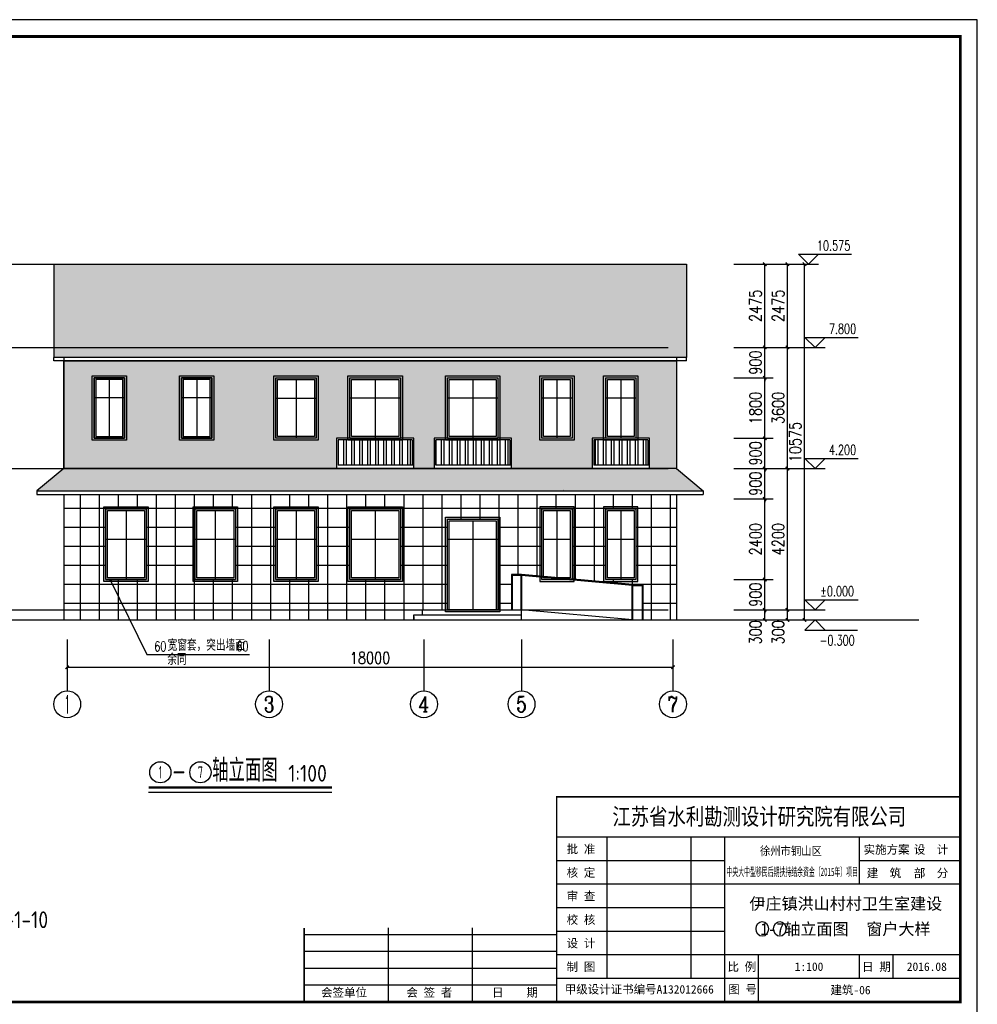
# Model space of a CAD drawing. Extents: x 199962 to 436984, y -16681 to 190402.
# Tile 5 of 36: x 251908 to 280362, y 21737 to 51006. Entities that reach past the tile are written whole.
import ezdxf
from ezdxf.enums import TextEntityAlignment as Align

# ---------------------------------------------------------------- set-up
doc = ezdxf.new("R2010")
doc.units = 0
doc.header["$LTSCALE"] = 1000
doc.header["$MEASUREMENT"] = 0
for name, color, linetype in [('AXIS', 3, 'Continuous'), ('AXIS_TEXT', 7, 'Continuous'), ('DIM_ELEV', 3, 'Continuous'), ('DIM_SYMB', 3, 'Continuous'), ('DOTE', 8, 'Continuous'), ('FURN', 8, 'Continuous'), ('PUB_DIM', 3, 'Continuous'), ('PUB_HATCH', 7, 'Continuous'), ('PUB_TEXT', 7, 'Continuous'), ('WINDOW', 4, 'Continuous'), ('剖面', 8, 'Continuous'), ('图框', 7, 'Continuous'), ('木格栅', 34, 'Continuous'), ('面砖', 8, 'Continuous')]:
    doc.layers.add(name, color=color, linetype=linetype)
doc.styles.add('_TCH_AXIS', font='COMPLEX', dxfattribs={"bigfont": 'GBCBIG'})
doc.styles.add('_TCH_DIM', font='SIMPLEX', dxfattribs={"bigfont": 'GBCBIG'})
doc.styles.add('DIM_FONT', font='simplex.shx', dxfattribs={"width": 0.8})
doc.styles.add('ST', font='SimSun.ttf', dxfattribs={"height": 7})
doc.styles.get("Standard").update_dxf_attribs({"font": 'gbenor.shx', "bigfont": 'gbcbig.shx'})
doc.dimstyles.new('_TCH_ARCH&&100', dxfattribs={"dimtxt": 350, "dimasz": 100, "dimexe": 250, "dimexo": 300, "dimgap": 100, "dimtad": 1, "dimdec": 0, "dimzin": 0, "dimdsep": 46, "dimtxsty": 'DIM_FONT', "dimblk": 'ARCHTICK', "dimcen": 0.09, "dimclrt": 7, "dimazin": 2, "dimtfac": 1, "dimtdec": 0, "dimtix": 1, "dimtmove": 2, "dimatfit": 3, "dimfxl": 0, "dimtolj": 1, "dimtzin": 0, "dimarcsym": 0})
pattern_1 = [(0, (4366.66, -7990.2), (647.7, 304.8), [152.4, -127, 177.8, -76.2, 228.6, -101.6]), (0, (4519.06, -7977.5), (647.7, 304.8), [127, -482.6, 101.6, -152.4]), (0, (4823.86, -8009.24), (647.7, 304.8), [76.2, -787.4]), (90, (4366.66, -7990.19), (-215.9, 304.8), [292.1, -927.1]), (90, (4519.06, -7990.19), (-215.9, 304.8), [285.75, -933.45]), (90, (4646.06, -7990.19), (-215.9, 304.8), [266.7, -952.5]), (90, (4823.86, -8009.24), (-215.9, 304.8), [292.1, -927.1]), (90, (4900.06, -8009.24), (-215.9, 304.8), [292.1, -927.1]), (90, (5128.66, -7990.19), (-215.9, 304.8), [279.4, -939.8])]

# ---------------------------------------------------------------- blocks, each defined once
blk = doc.blocks.new('_ArchTick')
at = {"color": 0, "linetype": 'ByBlock', "const_width": 0.4}
blk.add_lwpolyline([(-0.5, -0.5), (0.5, 0.5)], dxfattribs=at)
blk = doc.blocks.new('*D111')
at = {"layer": 'Defpoints', "color": 0, "transparency": 16777216}
for p in [(272830, 43738), (274047, 43738), (272830, 41263)]:
    blk.add_point(p, dxfattribs=at)
at = {"layer": 'PUB_DIM', "color": 0, "lineweight": -2, "transparency": 16777216}
for p, q in [((273130, 43738), (274297, 43738)), ((274047, 41263), (274047, 43738)), ((273130, 41263), (274297, 41263))]:
    blk.add_line(p, q, dxfattribs=at)
at = {"layer": 'PUB_DIM', "color": 0, "lineweight": -2, "transparency": 16777216, "xscale": 100, "yscale": 100, "zscale": 100}
for p, rotation in [((274047, 43738), 90), ((274047, 41263), 270)]:
    blk.add_blockref('_ArchTick', p, dxfattribs=dict(at, rotation=rotation))
at = {"layer": 'PUB_DIM', "color": 7, "transparency": 16777216, "insert": (273772, 42501), "char_height": 350, "attachment_point": 5, "rotation": 90, "style": 'DIM_FONT'}
blk.add_mtext('\\A1;2475', dxfattribs=at)
blk = doc.blocks.new('*D112')
at = {"layer": 'Defpoints', "color": 0, "transparency": 16777216}
for p in [(272830, 41263), (274047, 41263), (272830, 40363)]:
    blk.add_point(p, dxfattribs=at)
at = {"layer": 'PUB_DIM', "color": 0, "lineweight": -2, "transparency": 16777216}
for p, q in [((274047, 41263), (274047, 41363)), ((273130, 41263), (274297, 41263)), ((274047, 40363), (274047, 41263)), ((273130, 40363), (274297, 40363)), ((274047, 40363), (274047, 40263))]:
    blk.add_line(p, q, dxfattribs=at)
at = {"layer": 'PUB_DIM', "color": 0, "lineweight": -2, "transparency": 16777216, "xscale": 100, "yscale": 100, "zscale": 100}
for p, rotation in [((274047, 41263), 270), ((274047, 40363), 90)]:
    blk.add_blockref('_ArchTick', p, dxfattribs=dict(at, rotation=rotation))
at = {"layer": 'PUB_DIM', "color": 7, "transparency": 16777216, "insert": (273772, 40813), "char_height": 350, "attachment_point": 5, "rotation": 90, "style": 'DIM_FONT'}
blk.add_mtext('\\A1;900', dxfattribs=at)
blk = doc.blocks.new('*D113')
at = {"layer": 'Defpoints', "color": 0, "transparency": 16777216}
for p in [(272830, 40363), (274047, 40363), (272830, 38563)]:
    blk.add_point(p, dxfattribs=at)
at = {"layer": 'PUB_DIM', "color": 0, "lineweight": -2, "transparency": 16777216}
for p, q in [((273130, 40363), (274297, 40363)), ((274047, 38563), (274047, 40363)), ((273130, 38563), (274297, 38563))]:
    blk.add_line(p, q, dxfattribs=at)
at = {"layer": 'PUB_DIM', "color": 0, "lineweight": -2, "transparency": 16777216, "xscale": 100, "yscale": 100, "zscale": 100}
for p, rotation in [((274047, 40363), 90), ((274047, 38563), 270)]:
    blk.add_blockref('_ArchTick', p, dxfattribs=dict(at, rotation=rotation))
at = {"layer": 'PUB_DIM', "color": 7, "transparency": 16777216, "insert": (273772, 39463), "char_height": 350, "attachment_point": 5, "rotation": 90, "style": 'DIM_FONT'}
blk.add_mtext('\\A1;1800', dxfattribs=at)
blk = doc.blocks.new('*D114')
at = {"layer": 'Defpoints', "color": 0, "transparency": 16777216}
for p in [(272830, 38563), (274047, 38563), (272830, 37663)]:
    blk.add_point(p, dxfattribs=at)
at = {"layer": 'PUB_DIM', "color": 0, "lineweight": -2, "transparency": 16777216}
for p, q in [((274047, 38563), (274047, 38663)), ((273130, 38563), (274297, 38563)), ((274047, 37663), (274047, 38563)), ((273130, 37663), (274297, 37663)), ((274047, 37663), (274047, 37563))]:
    blk.add_line(p, q, dxfattribs=at)
at = {"layer": 'PUB_DIM', "color": 0, "lineweight": -2, "transparency": 16777216, "xscale": 100, "yscale": 100, "zscale": 100}
for p, rotation in [((274047, 38563), 270), ((274047, 37663), 90)]:
    blk.add_blockref('_ArchTick', p, dxfattribs=dict(at, rotation=rotation))
at = {"layer": 'PUB_DIM', "color": 7, "transparency": 16777216, "insert": (273772, 38113), "char_height": 350, "attachment_point": 5, "rotation": 90, "style": 'DIM_FONT'}
blk.add_mtext('\\A1;900', dxfattribs=at)
blk = doc.blocks.new('*D115')
at = {"layer": 'Defpoints', "color": 0, "transparency": 16777216}
for p in [(272830, 37663), (274047, 37663), (272830, 36763)]:
    blk.add_point(p, dxfattribs=at)
at = {"layer": 'PUB_DIM', "color": 0, "lineweight": -2, "transparency": 16777216}
for p, q in [((274047, 37663), (274047, 37763)), ((273130, 37663), (274297, 37663)), ((274047, 36763), (274047, 37663)), ((273130, 36763), (274297, 36763)), ((274047, 36763), (274047, 36663))]:
    blk.add_line(p, q, dxfattribs=at)
at = {"layer": 'PUB_DIM', "color": 0, "lineweight": -2, "transparency": 16777216, "xscale": 100, "yscale": 100, "zscale": 100}
for p, rotation in [((274047, 37663), 270), ((274047, 36763), 90)]:
    blk.add_blockref('_ArchTick', p, dxfattribs=dict(at, rotation=rotation))
at = {"layer": 'PUB_DIM', "color": 7, "transparency": 16777216, "insert": (273772, 37213), "char_height": 350, "attachment_point": 5, "rotation": 90, "style": 'DIM_FONT'}
blk.add_mtext('\\A1;900', dxfattribs=at)
blk = doc.blocks.new('*D116')
at = {"layer": 'Defpoints', "color": 0, "transparency": 16777216}
for p in [(272830, 36763), (274047, 36763), (272830, 34363)]:
    blk.add_point(p, dxfattribs=at)
at = {"layer": 'PUB_DIM', "color": 0, "lineweight": -2, "transparency": 16777216}
for p, q in [((273130, 36763), (274297, 36763)), ((274047, 34363), (274047, 36763)), ((273130, 34363), (274297, 34363))]:
    blk.add_line(p, q, dxfattribs=at)
at = {"layer": 'PUB_DIM', "color": 0, "lineweight": -2, "transparency": 16777216, "xscale": 100, "yscale": 100, "zscale": 100}
for p, rotation in [((274047, 36763), 90), ((274047, 34363), 270)]:
    blk.add_blockref('_ArchTick', p, dxfattribs=dict(at, rotation=rotation))
at = {"layer": 'PUB_DIM', "color": 7, "transparency": 16777216, "insert": (273772, 35563), "char_height": 350, "attachment_point": 5, "rotation": 90, "style": 'DIM_FONT'}
blk.add_mtext('\\A1;2400', dxfattribs=at)
blk = doc.blocks.new('*D117')
at = {"layer": 'Defpoints', "color": 0, "transparency": 16777216}
for p in [(272830, 34363), (274047, 34363), (272830, 33463)]:
    blk.add_point(p, dxfattribs=at)
at = {"layer": 'PUB_DIM', "color": 0, "lineweight": -2, "transparency": 16777216}
for p, q in [((273130, 34363), (274297, 34363)), ((274047, 34363), (274047, 34463)), ((274047, 33463), (274047, 34363)), ((273130, 33463), (274297, 33463)), ((274047, 33463), (274047, 33363))]:
    blk.add_line(p, q, dxfattribs=at)
at = {"layer": 'PUB_DIM', "color": 0, "lineweight": -2, "transparency": 16777216, "xscale": 100, "yscale": 100, "zscale": 100}
for p, rotation in [((274047, 34363), 270), ((274047, 33463), 90)]:
    blk.add_blockref('_ArchTick', p, dxfattribs=dict(at, rotation=rotation))
at = {"layer": 'PUB_DIM', "color": 7, "transparency": 16777216, "insert": (273772, 33913), "char_height": 350, "attachment_point": 5, "rotation": 90, "style": 'DIM_FONT'}
blk.add_mtext('\\A1;900', dxfattribs=at)
blk = doc.blocks.new('*D118')
at = {"layer": 'Defpoints', "color": 0, "transparency": 16777216}
for p in [(272830, 33463), (274047, 33463), (272830, 33163)]:
    blk.add_point(p, dxfattribs=at)
at = {"layer": 'PUB_DIM', "color": 0, "lineweight": -2, "transparency": 16777216}
for p, q in [((273130, 33463), (274297, 33463)), ((274047, 33163), (274047, 33463)), ((273130, 33163), (274297, 33163))]:
    blk.add_line(p, q, dxfattribs=at)
at = {"layer": 'PUB_DIM', "color": 0, "lineweight": -2, "transparency": 16777216, "xscale": 100, "yscale": 100, "zscale": 100}
for p, rotation in [((274047, 33463), 90), ((274047, 33163), 270)]:
    blk.add_blockref('_ArchTick', p, dxfattribs=dict(at, rotation=rotation))
at = {"layer": 'PUB_DIM', "color": 7, "transparency": 16777216, "insert": (273772, 32793), "char_height": 350, "attachment_point": 5, "rotation": 90, "style": 'DIM_FONT'}
blk.add_mtext('\\A1;300', dxfattribs=at)
blk = doc.blocks.new('*D119')
at = {"layer": 'AXIS', "color": 0, "lineweight": -2, "transparency": 16777216}
for p, q in [((253319, 32282), (253319, 31507)), ((271319, 32282), (271319, 31507)), ((253319, 31757), (271319, 31757))]:
    blk.add_line(p, q, dxfattribs=at)
at = {"layer": 'Defpoints', "color": 0, "transparency": 16777216}
for p in [(253319, 32582), (271319, 32582), (271319, 31757)]:
    blk.add_point(p, dxfattribs=at)
at = {"layer": 'AXIS', "color": 0, "lineweight": -2, "transparency": 16777216, "xscale": 100, "yscale": 100, "zscale": 100, "rotation": 180}
blk.add_blockref('_ArchTick', (253319, 31757), dxfattribs=at)
at = {"layer": 'AXIS', "color": 0, "lineweight": -2, "transparency": 16777216, "xscale": 100, "yscale": 100, "zscale": 100}
blk.add_blockref('_ArchTick', (271319, 31757), dxfattribs=at)
at = {"layer": 'AXIS', "color": 7, "transparency": 16777216, "insert": (262319, 32032), "char_height": 350, "attachment_point": 5, "style": 'DIM_FONT'}
blk.add_mtext('\\A1;18000', dxfattribs=at)
blk = doc.blocks.new('*D120')
at = {"layer": 'Defpoints', "color": 0, "transparency": 16777216}
for p in [(274182, 43738), (275227, 43738), (274182, 33163)]:
    blk.add_point(p, dxfattribs=at)
at = {"layer": 'PUB_DIM', "color": 0, "lineweight": -2, "transparency": 16777216}
for p, q in [((274482, 43738), (275477, 43738)), ((275227, 33163), (275227, 43738)), ((274482, 33163), (275477, 33163))]:
    blk.add_line(p, q, dxfattribs=at)
at = {"layer": 'PUB_DIM', "color": 0, "lineweight": -2, "transparency": 16777216, "xscale": 100, "yscale": 100, "zscale": 100}
for p, rotation in [((275227, 43738), 90), ((275227, 33163), 270)]:
    blk.add_blockref('_ArchTick', p, dxfattribs=dict(at, rotation=rotation))
at = {"layer": 'PUB_DIM', "color": 7, "transparency": 16777216, "insert": (274952, 38451), "char_height": 350, "attachment_point": 5, "rotation": 90, "style": 'DIM_FONT'}
blk.add_mtext('\\A1;10575', dxfattribs=at)
blk = doc.blocks.new('*D121')
at = {"layer": 'Defpoints', "color": 0, "transparency": 16777216}
for p in [(273503, 43738), (274720, 43738), (273503, 41263)]:
    blk.add_point(p, dxfattribs=at)
at = {"layer": 'PUB_DIM', "color": 0, "lineweight": -2, "transparency": 16777216}
for p, q in [((273803, 43738), (274970, 43738)), ((274720, 41263), (274720, 43738)), ((273803, 41263), (274970, 41263))]:
    blk.add_line(p, q, dxfattribs=at)
at = {"layer": 'PUB_DIM', "color": 0, "lineweight": -2, "transparency": 16777216, "xscale": 100, "yscale": 100, "zscale": 100}
for p, rotation in [((274720, 43738), 90), ((274720, 41263), 270)]:
    blk.add_blockref('_ArchTick', p, dxfattribs=dict(at, rotation=rotation))
at = {"layer": 'PUB_DIM', "color": 7, "transparency": 16777216, "insert": (274445, 42501), "char_height": 350, "attachment_point": 5, "rotation": 90, "style": 'DIM_FONT'}
blk.add_mtext('\\A1;2475', dxfattribs=at)
blk = doc.blocks.new('*D122')
at = {"layer": 'Defpoints', "color": 0, "transparency": 16777216}
for p in [(273503, 41263), (274720, 41263), (273503, 37663)]:
    blk.add_point(p, dxfattribs=at)
at = {"layer": 'PUB_DIM', "color": 0, "lineweight": -2, "transparency": 16777216}
for p, q in [((273803, 41263), (274970, 41263)), ((274720, 37663), (274720, 41263)), ((273803, 37663), (274970, 37663))]:
    blk.add_line(p, q, dxfattribs=at)
at = {"layer": 'PUB_DIM', "color": 0, "lineweight": -2, "transparency": 16777216, "xscale": 100, "yscale": 100, "zscale": 100}
for p, rotation in [((274720, 41263), 90), ((274720, 37663), 270)]:
    blk.add_blockref('_ArchTick', p, dxfattribs=dict(at, rotation=rotation))
at = {"layer": 'PUB_DIM', "color": 7, "transparency": 16777216, "insert": (274445, 39463), "char_height": 350, "attachment_point": 5, "rotation": 90, "style": 'DIM_FONT'}
blk.add_mtext('\\A1;3600', dxfattribs=at)
blk = doc.blocks.new('*D123')
at = {"layer": 'Defpoints', "color": 0, "transparency": 16777216}
for p in [(273503, 37663), (274720, 37663), (273503, 33463)]:
    blk.add_point(p, dxfattribs=at)
at = {"layer": 'PUB_DIM', "color": 0, "lineweight": -2, "transparency": 16777216}
for p, q in [((273803, 37663), (274970, 37663)), ((274720, 33463), (274720, 37663)), ((273803, 33463), (274970, 33463))]:
    blk.add_line(p, q, dxfattribs=at)
at = {"layer": 'PUB_DIM', "color": 0, "lineweight": -2, "transparency": 16777216, "xscale": 100, "yscale": 100, "zscale": 100}
for p, rotation in [((274720, 37663), 90), ((274720, 33463), 270)]:
    blk.add_blockref('_ArchTick', p, dxfattribs=dict(at, rotation=rotation))
at = {"layer": 'PUB_DIM', "color": 7, "transparency": 16777216, "insert": (274445, 35563), "char_height": 350, "attachment_point": 5, "rotation": 90, "style": 'DIM_FONT'}
blk.add_mtext('\\A1;4200', dxfattribs=at)
blk = doc.blocks.new('*D124')
at = {"layer": 'Defpoints', "color": 0, "transparency": 16777216}
for p in [(273503, 33463), (274720, 33463), (273503, 33163)]:
    blk.add_point(p, dxfattribs=at)
at = {"layer": 'PUB_DIM', "color": 0, "lineweight": -2, "transparency": 16777216}
for p, q in [((273803, 33463), (274970, 33463)), ((274720, 33163), (274720, 33463)), ((273803, 33163), (274970, 33163))]:
    blk.add_line(p, q, dxfattribs=at)
at = {"layer": 'PUB_DIM', "color": 0, "lineweight": -2, "transparency": 16777216, "xscale": 100, "yscale": 100, "zscale": 100}
for p, rotation in [((274720, 33463), 90), ((274720, 33163), 270)]:
    blk.add_blockref('_ArchTick', p, dxfattribs=dict(at, rotation=rotation))
at = {"layer": 'PUB_DIM', "color": 7, "transparency": 16777216, "insert": (274445, 32793), "char_height": 350, "attachment_point": 5, "rotation": 90, "style": 'DIM_FONT'}
blk.add_mtext('\\A1;300', dxfattribs=at)

msp = doc.modelspace()

# ---------------------------------------------------------------- hatches: boundary and pattern name
at = {"layer": 'FURN'}
h = msp.add_hatch(dxfattribs=at)
h.set_pattern_fill('AR-RSHKE', color=256, scale=100, style=0)
h.set_pattern_definition(pattern_1)
h.paths.add_polyline_path([(271719.3, 40963), (271719.3, 43738.1), (252919.3, 43738.1), (252919.3, 40963)])
h = msp.add_hatch(dxfattribs=at)
h.set_pattern_fill('AR-RSHKE', color=256, scale=100, style=0)
h.set_pattern_definition(pattern_1)
h.paths.add_polyline_path([(253219.3, 37663), (252419.3, 36996.4), (272219.3, 36996.4), (271419.3, 37663)])
at = {"layer": 'PUB_HATCH'}
h = msp.add_hatch(color=253, dxfattribs=at)
h.dxf.hatch_style = 1
h.paths.add_polyline_path([(254059.3, 40423), (254059.3, 38503), (255079.3, 38503), (255079.3, 40423)])
h.paths.add_polyline_path([(255019.3, 40363), (255019.3, 38563), (254119.3, 38563), (254119.3, 40363)], flags=16)
h.paths.add_polyline_path([(254969.3, 40313), (254969.3, 38613), (254169.3, 38613), (254169.3, 40313)], flags=0)
h = msp.add_hatch(color=253, dxfattribs=at)
h.dxf.hatch_style = 1
h.paths.add_polyline_path([(256659.3, 40423), (256659.3, 38503), (257679.3, 38503), (257679.3, 40423)])
h.paths.add_polyline_path([(257619.3, 40363), (257619.3, 38563), (256719.3, 38563), (256719.3, 40363)], flags=16)
h.paths.add_polyline_path([(257569.3, 40313), (257569.3, 38613), (256769.3, 38613), (256769.3, 40313)], flags=0)
h = msp.add_hatch(dxfattribs=at)
h.set_pattern_fill('多孔材料', color=253, scale=200, angle=45)
h.set_pattern_definition([(90, (282.84, 282.84), (-565.686, 6e-14), []), (180, (282.84, 282.84), (-6e-14, -565.686), [])])
h.paths.add_polyline_path([(264619.3, 36163), (266119.3, 36163), (266119.3, 33463), (266519.3, 33463), (266519.3, 34517.3), (266819.3, 34517.3), (267419.3, 34462.8), (267419.3, 36463), (268319.3, 36463), (268319.3, 34381), (270119.3, 34217.3), (270419.3, 34217.3), (270419.3, 33163), (271419.3, 33163), (271419.3, 36896.4), (253219.3, 36896.4), (253219.3, 33163), (263619.3, 33163), (263619.3, 33313), (263879.1, 33313), (263879.1, 33463), (264619.3, 33463)])
h.paths.add_polyline_path([(259519.3, 34363), (259519.3, 36463), (260719.3, 36463), (260719.3, 34363)], flags=16)
h.paths.add_polyline_path([(261719.3, 34363), (261719.3, 36463), (263219.3, 36463), (263219.3, 34363)], flags=16)
h.paths.add_polyline_path([(258319.3, 34363), (257119.3, 34363), (257119.3, 36463), (258319.3, 36463)], flags=16)
h.paths.add_polyline_path([(255669.3, 34363), (254469.3, 34363), (254469.3, 36463), (255669.3, 36463)], flags=16)
h.paths.add_polyline_path([(269319.3, 34363), (269319.3, 36463), (270219.3, 36463), (270219.3, 34363)], flags=16)
at = {"layer": '剖面'}
h = msp.add_hatch(dxfattribs=at)
h.set_pattern_fill('AR-SAND', color=256, scale=80, angle=45, style=0)
h.set_pattern_definition([(82.5, (0, 0), (-142.95254, 133.9014), [0, -154.432, 0, -172.72, 0, -165.1]), (52.5, (0, 0), (-75.60437, 329.89314), [0, -83.312, 0, -139.192, 0, -53.34]), (12.5, (-88.37, -88.37), (223.31993, 224.13292), [0, -50.8, 0, -182.88, 0, -238.76]), (2.5, (-88.37, -88.37), (152.91244, 279.0203), [0, -25.4, 0, -119.888, 0, -137.16])])
h.paths.add_polyline_path([(261319.3, 37663), (261319.3, 38563), (261659.3, 38563), (261659.3, 40423), (263279.3, 40423), (263279.3, 38563), (263619.3, 38563), (263619.3, 37663), (264219.3, 37663), (264219.3, 38563), (264559.3, 38563), (264559.3, 40423), (266179.3, 40423), (266179.3, 38563), (266519.3, 38563), (266519.3, 37663), (268919.3, 37663), (268919.3, 38563), (269319.3, 38563), (269319.3, 40363), (270219.3, 40363), (270219.3, 38563), (270619.3, 38563), (270619.3, 37663), (271419.3, 37663), (271419.3, 40863), (253219.3, 40863), (253219.3, 37663)])
h.paths.add_polyline_path([(257679.3, 38503), (256659.3, 38503), (256659.3, 40423), (257679.3, 40423)], flags=16)
h.paths.add_polyline_path([(257619.3, 38563), (256719.3, 38563), (256719.3, 40363), (257619.3, 40363)], flags=0)
h.paths.add_polyline_path([(257569.3, 38613), (256769.3, 38613), (256769.3, 40313), (257569.3, 40313)], flags=0)
h.paths.add_polyline_path([(259459.3, 40423), (260779.3, 40423), (260779.3, 38503), (259459.3, 38503)], flags=16)
h.paths.add_polyline_path([(259519.3, 40363), (260719.3, 40363), (260719.3, 38563), (259519.3, 38563)], flags=0)
h.paths.add_polyline_path([(259569.3, 40313), (260669.3, 40313), (260669.3, 38613), (259569.3, 38613)], flags=0)
h.paths.add_polyline_path([(255079.3, 38503), (254059.3, 38503), (254059.3, 40423), (255079.3, 40423)], flags=16)
h.paths.add_polyline_path([(255019.3, 38563), (254119.3, 38563), (254119.3, 40363), (255019.3, 40363)], flags=0)
h.paths.add_polyline_path([(254969.3, 38613), (254169.3, 38613), (254169.3, 40313), (254969.3, 40313)], flags=0)
h.paths.add_polyline_path([(267419.3, 40363), (268319.3, 40363), (268319.3, 38563), (267419.3, 38563)], flags=16)
h.paths.add_polyline_path([(268269.3, 40313), (267469.3, 40313), (267469.3, 38613), (268269.3, 38613)], flags=0)
h.paths.add_polyline_path([(268269.3, 40313), (267469.3, 40313), (267469.3, 38613), (268269.3, 38613)], flags=0)
h = msp.add_hatch(color=256, dxfattribs=at)
h.dxf.hatch_style = 1
h.paths.add_polyline_path([(259459.3, 40423), (259459.3, 38503), (260779.3, 38503), (260779.3, 40423)])
h.paths.add_polyline_path([(260719.3, 40363), (260719.3, 38563), (259519.3, 38563), (259519.3, 40363)], flags=16)
h.paths.add_polyline_path([(260669.3, 40313), (260669.3, 38613), (259569.3, 38613), (259569.3, 40313)], flags=0)
h = msp.add_hatch(color=256, dxfattribs=at)
h.dxf.hatch_style = 1
h.paths.add_polyline_path([(261659.3, 40423), (261659.3, 38503), (263279.3, 38503), (263279.3, 40423)])
h.paths.add_polyline_path([(263219.3, 40363), (263219.3, 38563), (261719.3, 38563), (261719.3, 40363)], flags=16)
h.paths.add_polyline_path([(263169.3, 40313), (263169.3, 38613), (261769.3, 38613), (261769.3, 40313)], flags=0)
h = msp.add_hatch(color=256, dxfattribs=at)
h.dxf.hatch_style = 1
h.paths.add_polyline_path([(264559.3, 40423), (264559.3, 38503), (266179.3, 38503), (266179.3, 40423)])
h.paths.add_polyline_path([(266119.3, 40363), (266119.3, 38563), (264619.3, 38563), (264619.3, 40363)], flags=16)
h.paths.add_polyline_path([(266069.3, 40313), (266069.3, 38613), (264669.3, 38613), (264669.3, 40313)], flags=0)
h = msp.add_hatch(color=256, dxfattribs=at)
h.dxf.hatch_style = 1
h.paths.add_polyline_path([(267359.3, 40423), (268379.3, 40423), (268379.3, 38503), (267359.3, 38503)])
h.paths.add_polyline_path([(267419.3, 40363), (268319.3, 40363), (268319.3, 38563), (267419.3, 38563)], flags=16)
h.paths.add_polyline_path([(269319.3, 40363), (270219.3, 40363), (270219.3, 38563), (269319.3, 38563)], flags=16)
h.paths.add_polyline_path([(269259.3, 40423), (270279.3, 40423), (270279.3, 38503), (269259.3, 38503)])
h = msp.add_hatch(color=256, dxfattribs=at)
h.dxf.hatch_style = 1
h.paths.add_polyline_path([(254469.3, 36463), (255669.3, 36463), (255669.3, 34363), (254469.3, 34363)], flags=16)
h.paths.add_polyline_path([(254409.3, 36523), (255729.3, 36523), (255729.3, 34303), (254409.3, 34303)])
h = msp.add_hatch(color=256, dxfattribs=at)
h.dxf.hatch_style = 1
h.paths.add_polyline_path([(257119.3, 36463), (258319.3, 36463), (258319.3, 34363), (257119.3, 34363)], flags=16)
h.paths.add_polyline_path([(257059.3, 36523), (258379.3, 36523), (258379.3, 34303), (257059.3, 34303)])
h = msp.add_hatch(color=256, dxfattribs=at)
h.dxf.hatch_style = 1
h.paths.add_polyline_path([(259519.3, 36463), (260719.3, 36463), (260719.3, 34363), (259519.3, 34363)], flags=16)
h.paths.add_polyline_path([(259459.3, 36523), (260779.3, 36523), (260779.3, 34303), (259459.3, 34303)])
h = msp.add_hatch(color=256, dxfattribs=at)
h.dxf.hatch_style = 1
h.paths.add_polyline_path([(261719.3, 36463), (263219.3, 36463), (263219.3, 34363), (261719.3, 34363)], flags=16)
h.paths.add_polyline_path([(261659.3, 36523), (263279.3, 36523), (263279.3, 34303), (261659.3, 34303)])
h = msp.add_hatch(color=256, dxfattribs=at)
h.dxf.hatch_style = 1
h.paths.add_polyline_path([(268379.3, 36523), (267359.3, 36523), (267359.3, 34303), (268379.3, 34303)])
h.paths.add_polyline_path([(268319.3, 36463), (267419.3, 36463), (267419.3, 34363), (268319.3, 34363)], flags=16)
h = msp.add_hatch(color=256, dxfattribs=at)
h.dxf.hatch_style = 1
h.paths.add_polyline_path([(270279.3, 36523), (269259.3, 36523), (269259.3, 34303), (270279.3, 34303)])
h.paths.add_polyline_path([(270219.3, 36463), (269319.3, 36463), (269319.3, 34363), (270219.3, 34363)], flags=16)
h = msp.add_hatch(color=256, dxfattribs=at)
h.dxf.hatch_style = 1
h.paths.add_polyline_path([(264559.3, 36223), (266179.3, 36223), (266179.3, 33403), (264559.3, 33403)])
h.paths.add_polyline_path([(264619.3, 36163), (266119.3, 36163), (266119.3, 33463), (264619.3, 33463)], flags=16)
at = {"layer": '木格栅'}
h = msp.add_hatch(dxfattribs=at)
h.set_pattern_fill('ANSI32', color=256, scale=50, angle=45, style=0)
h.set_pattern_definition([(90, (-87554.97, -550), (-238.125, 1e-14), []), (90, (-87475.6, -470.62), (-238.125, 1e-14), [])])
h.paths.add_polyline_path([(263569.3, 37763), (263569.3, 38513), (261369.3, 38513), (261369.3, 37763)])
h = msp.add_hatch(dxfattribs=at)
h.set_pattern_fill('ANSI32', color=256, scale=50, angle=45, style=0)
h.set_pattern_definition([(90, (-84654.97, -550), (-238.125, 1e-14), []), (90, (-84575.6, -470.62), (-238.125, 1e-14), [])])
h.paths.add_polyline_path([(266469.3, 37763), (266469.3, 38513), (264269.3, 38513), (264269.3, 37763)])
h = msp.add_hatch(dxfattribs=at)
h.set_pattern_fill('ANSI32', color=256, scale=50, angle=45, style=0)
h.set_pattern_definition([(90, (-80554.97, -550), (-238.125, 1e-14), []), (90, (-80475.6, -470.62), (-238.125, 1e-14), [])])
h.paths.add_polyline_path([(270569.3, 37763), (270569.3, 38513), (268969.3, 38513), (268969.3, 37763)])
at = {"layer": '面砖'}
h = msp.add_hatch(dxfattribs=at)
h.set_pattern_fill('AR-SAND', color=256, scale=200, angle=45, style=0)
h.set_pattern_definition([(82.5, (3791.66, 0), (-357.38135, 334.7535), [0, -386.08, 0, -431.8, 0, -412.75]), (52.5, (3791.66, 0), (-189.011, 824.7329), [0, -208.28, 0, -347.98, 0, -133.35]), (12.5, (3570.75, -220.9), (558.2998, 560.3323), [0, -127, 0, -457.2, 0, -596.9]), (2.5, (3570.75, -220.9), (382.2811, 697.5508), [0, -63.5, 0, -299.72, 0, -342.9])])
h.paths.add_polyline_path([(267969.3, 37063), (267969.3, 36813), (268269.3, 36813), (268269.3, 37063)])

# ---------------------------------------------------------------- linework, layer by layer
for p, q in [((252919.3, 43738.1), (271719.3, 43738.1)), ((252919.3, 43738.1), (252919.3, 40963)), ((271719.3, 43738.1), (271719.3, 40963)), ((271719.3, 40963), (252919.3, 40963)), ((252919.3, 40863), (252919.3, 40963)), ((271719.3, 40863), (252919.3, 40863)), ((253219.3, 40963), (253219.3, 37663)), ((271419.3, 40963), (271419.3, 37663)), ((271719.3, 40863), (271719.3, 40963)), ((253219.3, 37663), (252419.3, 36996.4)), ((271419.3, 37663), (253219.3, 37663)), ((271419.3, 37663), (272219.3, 36996.4)), ((252419.3, 36996.4), (252419.3, 36896.4)), ((252419.3, 36996.4), (272219.3, 36996.4)), ((252419.3, 36896.4), (272219.3, 36896.4)), ((253219.3, 36896.4), (253219.3, 33163)), ((271419.3, 36896.4), (271419.3, 33163)), ((272219.3, 36996.4), (272219.3, 36896.4)), ((266519.3, 34517.3), (266519.3, 33463)), ((266819.3, 34517.3), (266519.3, 34517.3)), ((266820.6, 34487.3), (266519.3, 34487.3)), ((266539.3, 34487.3), (266539.3, 33463)), ((266799.3, 34489), (266799.3, 33463)), ((270119.3, 34217.3), (266819.3, 34517.3)), ((266819.3, 34487.3), (266819.3, 33463)), ((270117.9, 34187.3), (266819.3, 34487.2)), ((270099.3, 34189), (270099.3, 33163)), ((270117.9, 34187.3), (270419.3, 34187.3)), ((270119.3, 34217.3), (270419.3, 34217.3)), ((270119.3, 34187.3), (270119.3, 33163)), ((270399.3, 34187.3), (270399.3, 33163)), ((270419.3, 34217.3), (270419.3, 33163)), ((270119.3, 33163), (266819.3, 33463)), ((243794.2, 33163), (278629.1, 33163))]:
    msp.add_line(p, q)
at = {"layer": 'AXIS'}
for p, q in [((253319.3, 32581.5), (253319.3, 31057.4)), ((259319.3, 32581.5), (259319.3, 31057.4)), ((263919.3, 32581.5), (263919.3, 31057.4)), ((266819.3, 32581.5), (266819.3, 31057.4)), ((271319.3, 32581.5), (271319.3, 31057.4))]:
    msp.add_line(p, q, dxfattribs=at)
for centre in [(253319.3, 30657.4), (259319.3, 30657.4), (263919.3, 30657.4), (266819.3, 30657.4), (271319.3, 30657.4)]:
    msp.add_circle(centre, 400, dxfattribs=at)
at = {"layer": 'DIM_ELEV'}
for p, q in [((275344.9, 43738.1), (275044.9, 44038.1)), ((275044.9, 44038.1), (276628.1, 44038.1)), ((275344.9, 43738.1), (275644.9, 44038.1)), ((274644.9, 43738.1), (275644.9, 43738.1)), ((275540.1, 41263), (275240.1, 41563)), ((275240.1, 41563), (276823.3, 41563)), ((275540.1, 41263), (275840.1, 41563)), ((274840.1, 41263), (275840.1, 41263)), ((275540.1, 37663), (275240.1, 37963)), ((275240.1, 37963), (276823.3, 37963)), ((275540.1, 37663), (275840.1, 37963)), ((274840.1, 37663), (275840.1, 37663)), ((275540.1, 33463), (275240.1, 33763)), ((275240.1, 33763), (276823.3, 33763)), ((275540.1, 33463), (275840.1, 33763)), ((274840.1, 33463), (275840.1, 33463)), ((275540.1, 33163), (275240.1, 32863)), ((275540.1, 33163), (275840.1, 32863)), ((275540.1, 33163), (275840.1, 33163)), ((275240.1, 32863), (276805.1, 32863))]:
    msp.add_line(p, q, dxfattribs=at)
at = {"layer": 'DIM_SYMB', "const_width": 70}
msp.add_lwpolyline([(255737.4, 28180), (261187.2, 28180)], dxfattribs=at)
at = {"layer": 'DIM_SYMB'}
msp.add_lwpolyline([(255737.4, 28040), (261187.2, 28040)], dxfattribs=at)
at = {"layer": 'DOTE'}
for p, q in [((243794.2, 43738.1), (271173.4, 43738.1)), ((243794.2, 41263), (271173.4, 41263)), ((243794.2, 37663), (271173.4, 37663)), ((243794.2, 33463), (271173.4, 33463))]:
    msp.add_line(p, q, dxfattribs=at)
at = {"layer": 'PUB_DIM'}
for p, q in [((254606.9, 34333.5), (255687.4, 32131)), ((255687.4, 32131), (258737.7, 32131))]:
    msp.add_line(p, q, dxfattribs=at)
at = {"layer": 'PUB_DIM', "const_width": 40}
msp.add_lwpolyline([(254594, 34348.7, 1), (254619.8, 34318.2, 1)], format="xyb", close=True, dxfattribs=at)
at = {"layer": 'PUB_TEXT'}
for centre in [(256087.4, 28635), (257277.4, 28635)]:
    msp.add_circle(centre, 315, dxfattribs=at)
at = {"layer": 'WINDOW'}
for p, q in [((254569.3, 40313), (254569.3, 38563)), ((257169.3, 40313), (257169.3, 38563)), ((260119.3, 40313), (260119.3, 38563)), ((262469.3, 40313), (262469.3, 38563)), ((265369.3, 40313), (265369.3, 38563)), ((267869.3, 40313), (267869.3, 38563)), ((269769.3, 40313), (269769.3, 38563)), ((255019.3, 39763), (254119.3, 39763)), ((257619.3, 39763), (256719.3, 39763)), ((259519.3, 39757.7), (260719.3, 39757.7)), ((261719.3, 39763), (263219.3, 39763)), ((264619.3, 39763), (266119.3, 39763)), ((267419.3, 39763), (268319.3, 39763)), ((269319.3, 39763), (270219.3, 39763)), ((261719.3, 38563), (263219.3, 38563)), ((261719.3, 38563), (263219.3, 38563)), ((264619.3, 38563), (266119.3, 38563)), ((255069.3, 36413), (255069.3, 34363)), ((257719.3, 36413), (257719.3, 34363)), ((260119.3, 36413), (260119.3, 34363)), ((262469.3, 36413), (262469.3, 34363)), ((267869.3, 36413), (267869.3, 34363)), ((269769.3, 36413), (269769.3, 34363)), ((265369.3, 36113), (265369.3, 33463)), ((254469.3, 35563), (255669.3, 35563)), ((257119.3, 35563), (258319.3, 35563)), ((259519.3, 35563), (260719.3, 35563)), ((261769.3, 35563), (263169.3, 35563)), ((264619.3, 35563), (266119.3, 35563)), ((267469.3, 35563), (268269.3, 35563)), ((269369.3, 35563), (270169.3, 35563)), ((254469.3, 34363), (255669.3, 34363)), ((257119.3, 34363), (258319.3, 34363)), ((259519.3, 34363), (260719.3, 34363)), ((261719.3, 34363), (263219.3, 34363))]:
    msp.add_line(p, q, dxfattribs=at)
for points in [[(255019.3, 40363), (254119.3, 40363), (254119.3, 38563), (255019.3, 38563)], [(254969.3, 40313), (254169.3, 40313), (254169.3, 38613), (254969.3, 38613)], [(257619.3, 40363), (256719.3, 40363), (256719.3, 38563), (257619.3, 38563)], [(257569.3, 40313), (256769.3, 40313), (256769.3, 38613), (257569.3, 38613)], [(259519.3, 40363), (260719.3, 40363), (260719.3, 38563), (259519.3, 38563)], [(259569.3, 40313), (260669.3, 40313), (260669.3, 38613), (259569.3, 38613)], [(261719.3, 40363), (263219.3, 40363), (263219.3, 38563), (261719.3, 38563)], [(261769.3, 40313), (263169.3, 40313), (263169.3, 38613), (261769.3, 38613)], [(264619.3, 40363), (266119.3, 40363), (266119.3, 38563), (264619.3, 38563)], [(264669.3, 40313), (266069.3, 40313), (266069.3, 38613), (264669.3, 38613)], [(267419.3, 40363), (268319.3, 40363), (268319.3, 38563), (267419.3, 38563)], [(267469.3, 40313), (268269.3, 40313), (268269.3, 38613), (267469.3, 38613)], [(269319.3, 40363), (270219.3, 40363), (270219.3, 38563), (269319.3, 38563)], [(269369.3, 40313), (270169.3, 40313), (270169.3, 38613), (269369.3, 38613)], [(254469.3, 36463), (255669.3, 36463), (255669.3, 34363), (254469.3, 34363)], [(254519.3, 36413), (255619.3, 36413), (255619.3, 34413), (254519.3, 34413)], [(257119.3, 36463), (258319.3, 36463), (258319.3, 34363), (257119.3, 34363)], [(257169.3, 36413), (258269.3, 36413), (258269.3, 34413), (257169.3, 34413)], [(259519.3, 36463), (260719.3, 36463), (260719.3, 34363), (259519.3, 34363)], [(259569.3, 36413), (260669.3, 36413), (260669.3, 34413), (259569.3, 34413)], [(261719.3, 36463), (263219.3, 36463), (263219.3, 34363), (261719.3, 34363)], [(261769.3, 36413), (263169.3, 36413), (263169.3, 34413), (261769.3, 34413)], [(267419.3, 36463), (268319.3, 36463), (268319.3, 34363), (267419.3, 34363)], [(267469.3, 36413), (268269.3, 36413), (268269.3, 34413), (267469.3, 34413)], [(269319.3, 36463), (270219.3, 36463), (270219.3, 34363), (269319.3, 34363)], [(269369.3, 36413), (270169.3, 36413), (270169.3, 34413), (269369.3, 34413)]]:
    msp.add_lwpolyline(points, close=True, dxfattribs=at)
for points in [[(264619.3, 33463), (264619.3, 36163), (266119.3, 36163), (266119.3, 33463)], [(264669.3, 33463), (264669.3, 36113), (266069.3, 36113), (266069.3, 33463)], [(263619.3, 33263), (263619.3, 33163)]]:
    msp.add_lwpolyline(points, dxfattribs=at)
at = {"layer": '剖面'}
for points in [[(254059.3, 40423), (255079.3, 40423), (255079.3, 38503), (254059.3, 38503)], [(256659.3, 40423), (257679.3, 40423), (257679.3, 38503), (256659.3, 38503)], [(259459.3, 40423), (260779.3, 40423), (260779.3, 38503), (259459.3, 38503)], [(261659.3, 40423), (263279.3, 40423), (263279.3, 38503), (261659.3, 38503)], [(264559.3, 40423), (266179.3, 40423), (266179.3, 38503), (264559.3, 38503)], [(267359.3, 40423), (268379.3, 40423), (268379.3, 38503), (267359.3, 38503)], [(269259.3, 40423), (270279.3, 40423), (270279.3, 38503), (269259.3, 38503)], [(254119.3, 40363), (255019.3, 40363), (255019.3, 38563), (254119.3, 38563)], [(254119.3, 40363), (255019.3, 40363), (255019.3, 38563), (254119.3, 38563)], [(254119.3, 40363), (255019.3, 40363), (255019.3, 38563), (254119.3, 38563)], [(256719.3, 40363), (257619.3, 40363), (257619.3, 38563), (256719.3, 38563)], [(259519.3, 40363), (260719.3, 40363), (260719.3, 38563), (259519.3, 38563)], [(259519.3, 40363), (260719.3, 40363), (260719.3, 38563), (259519.3, 38563)], [(261719.3, 40363), (263219.3, 40363), (263219.3, 38563), (261719.3, 38563)], [(264619.3, 40363), (266119.3, 40363), (266119.3, 38563), (264619.3, 38563)], [(267419.3, 40363), (268319.3, 40363), (268319.3, 38563), (267419.3, 38563)], [(269319.3, 40363), (270219.3, 40363), (270219.3, 38563), (269319.3, 38563)], [(254409.3, 36523), (255729.3, 36523), (255729.3, 34303), (254409.3, 34303)], [(254469.3, 36463), (255669.3, 36463), (255669.3, 34363), (254469.3, 34363)], [(257059.3, 36523), (258379.3, 36523), (258379.3, 34303), (257059.3, 34303)], [(257119.3, 36463), (258319.3, 36463), (258319.3, 34363), (257119.3, 34363)], [(259459.3, 36523), (260779.3, 36523), (260779.3, 34303), (259459.3, 34303)], [(259519.3, 36463), (260719.3, 36463), (260719.3, 34363), (259519.3, 34363)], [(261659.3, 36523), (263279.3, 36523), (263279.3, 34303), (261659.3, 34303)], [(261719.3, 36463), (263219.3, 36463), (263219.3, 34363), (261719.3, 34363)], [(268379.3, 36523), (267359.3, 36523), (267359.3, 34303), (268379.3, 34303)], [(267419.3, 36463), (268319.3, 36463), (268319.3, 34363), (267419.3, 34363)], [(270279.3, 36523), (269259.3, 36523), (269259.3, 34303), (270279.3, 34303)], [(269319.3, 36463), (270219.3, 36463), (270219.3, 34363), (269319.3, 34363)], [(264559.3, 36223), (266179.3, 36223), (266179.3, 33403), (264559.3, 33403)], [(264619.3, 36163), (266119.3, 36163), (266119.3, 33463), (264619.3, 33463)]]:
    msp.add_lwpolyline(points, close=True, dxfattribs=at)
at = {"layer": '图框'}
for p, q in [((279861.8, 26706.3), (267861.8, 26706.3)), ((269361.8, 22506.3), (269361.8, 26706.3)), ((271861.8, 22506.3), (271861.8, 26706.3)), ((272861.8, 21806.3), (272861.8, 26706.3)), ((276861.8, 25306.3), (276861.8, 26706.3)), ((272861.8, 26006.3), (267861.8, 26006.3)), ((279861.8, 26006.3), (276861.8, 26006.3)), ((279861.8, 25306.3), (267861.8, 25306.3)), ((272861.8, 24606.3), (267861.8, 24606.3)), ((262861.8, 21806.3), (262861.8, 24006.3)), ((265361.8, 21806.3), (265361.8, 24006.3)), ((267861.8, 23806.3), (260361.8, 23806.3)), ((272861.8, 23906.3), (267861.8, 23906.3)), ((267861.8, 23306.3), (260361.8, 23306.3)), ((279861.8, 23206.3), (267861.8, 23206.3)), ((273861.8, 21806.3), (273861.8, 23206.3)), ((276861.8, 22506.3), (276861.8, 23206.3)), ((276861.8, 22506.3), (276861.8, 23206.3)), ((277861.8, 22506.3), (277861.8, 23206.3)), ((267861.8, 22806.3), (260361.8, 22806.3)), ((267861.8, 22306.3), (260361.8, 22306.3)), ((279861.8, 22506.3), (267861.8, 22506.3))]:
    msp.add_line(p, q, dxfattribs=at)
at = {"layer": '图框', "color": 4}
msp.add_lwpolyline([(280361.8, 51006.3), (238361.8, 51006.3), (238361.8, 21306.3), (280361.8, 21306.3)], close=True, dxfattribs=at)
at = {"layer": '图框', "color": 4, "const_width": 80}
msp.add_lwpolyline([(240861.8, 21806.3), (279861.8, 21806.3), (279861.8, 50506.3), (240861.8, 50506.3)], close=True, dxfattribs=at)
at = {"layer": '图框', "const_width": 45}
for points in [[(267861.8, 21806.3), (267861.8, 27906.3), (279861.8, 27906.3)], [(260361.8, 21806.3), (260361.8, 24006.3)]]:
    msp.add_lwpolyline(points, dxfattribs=at)
at = {"layer": '木格栅'}
for p, q in [((263619.3, 38563), (261319.3, 38563)), ((261369.3, 38513), (261369.3, 37763)), ((263569.3, 38513), (261369.3, 38513)), ((263569.3, 38513), (263569.3, 37763)), ((266519.3, 38563), (264219.3, 38563)), ((264269.3, 38513), (264269.3, 37763)), ((266469.3, 38513), (264269.3, 38513)), ((266469.3, 38513), (266469.3, 37763)), ((270619.3, 38563), (268919.3, 38563)), ((268969.3, 38513), (268969.3, 37763)), ((270569.3, 38513), (268969.3, 38513)), ((270569.3, 38513), (270569.3, 37763)), ((263619.3, 37763), (261369.3, 37763)), ((266519.3, 37763), (264269.3, 37763)), ((270619.3, 37763), (268969.3, 37763)), ((263619.3, 37663), (261319.3, 37663)), ((266519.3, 37663), (264219.3, 37663)), ((270619.3, 37663), (268919.3, 37663)), ((263879.1, 33313), (263879.1, 33463)), ((263879.1, 33463), (266819.3, 33463)), ((266819.3, 33163), (266819.3, 33463))]:
    msp.add_line(p, q, dxfattribs=at)
for points in [[(263619.3, 38563), (261319.3, 38563), (261319.3, 37663), (263619.3, 37663)], [(266519.3, 38563), (264219.3, 38563), (264219.3, 37663), (266519.3, 37663)], [(270619.3, 38563), (268919.3, 38563), (268919.3, 37663), (270619.3, 37663)]]:
    msp.add_lwpolyline(points, close=True, dxfattribs=at)
msp.add_lwpolyline([(263619.3, 33163), (263619.3, 33313), (266819.3, 33313)], dxfattribs=at)
at = {"layer": '面砖'}
msp.add_lwpolyline([(253219.3, 40863), (271419.3, 40863), (271419.3, 37663), (253219.3, 37663)], close=True, dxfattribs=at)
for centre in [(273972.4, 23979.6), (274491.7, 23979.6)]:
    msp.add_ellipse(centre, major_axis=(0, 221.4), ratio=0.8281239, dxfattribs=at)

# ---------------------------------------------------------------- texts
at = {"layer": 'AXIS_TEXT', "style": '_TCH_AXIS'}
for s, height, width, p, p2 in [('1', 544.8, 0.555556, (253254.4, 30385), (253384.1, 30385)), ('4', 455.7, 0.9375, (263756.5, 30429.6), (264082, 30429.6))]:
    msp.add_text(s, height=height, dxfattribs=dict(at, width=width)).set_placement(p, p2, align=Align.FIT)
for s, p, p2 in [('3', (259163.9, 30424.4), (259474.6, 30424.4)), ('5', (266663.9, 30424.4), (266974.6, 30424.4)), ('7', (271163.9, 30424.4), (271474.6, 30424.4))]:
    msp.add_text(s, height=465.9, dxfattribs=at).set_placement(p, p2, align=Align.FIT)
at = {"layer": 'PUB_TEXT', "style": '_TCH_DIM', "width": 0.705882}
for s, p in [('10.575', (275598.1, 44143.1)), ('7.800', (275953.3, 41668)), ('4.200', (275953.3, 38068)), ('%%P0.000', (275693.3, 33868)), ('60 ', (255906.8, 32227.5)), ('60 ', (258347.6, 32231.4)), ('-0.300', (275675.1, 32408))]:
    msp.add_text(s, height=297.5, dxfattribs=at).set_placement(p)
at = {"layer": 'PUB_TEXT', "style": '_TCH_DIM'}
for s, p in [('宽窗套，突出墙面 ', (256303, 32245.4)), ('余同', (256293.7, 31826.4))]:
    msp.add_text(s, height=337.59, dxfattribs=at).set_placement(p)
at = {"layer": 'PUB_TEXT'}
for s, height, p in [('轴立面图', 675.18, (257627.4, 28355)), ('1:100', 500, (259886.8, 28355)), ('-', 700, (256437.4, 28355)), ('02J503-1-6-1-10', 500, (248611.6, 24001))]:
    msp.add_text(s, height=height, dxfattribs=at).set_placement(p)
for s, height, width, p, p2 in [('1', 369, 0.761905, (256046.4, 28450.5), (256128.4, 28450.5)), ('7', 345.4, 0.969697, (257200.7, 28462.3), (257354.2, 28462.3))]:
    msp.add_text(s, height=height, dxfattribs=dict(at, width=width)).set_placement(p, p2, align=Align.FIT)
at = {"layer": '图框', "style": 'ST', "width": 0.8}
msp.add_text('江苏省水利勘测设计研究院有限公司', height=500, dxfattribs=at).set_placement((269517.9, 27068.8))
at = {"layer": '图框', "style": 'ST'}
for s, p in [('批 准', (268159.9, 26226.3)), ('实施方案', (276985, 26211.6)), ('设  计', (278478, 26211.6)), ('核 定', (268159.9, 25526.3)), ('建  筑', (277078, 25511.6)), ('部  分', (278478, 25511.6)), ('审 查', (268159.9, 24826.3)), ('校 核', (268159.9, 24126.3)), ('设 计', (268159.9, 23426.3)), ('制 图', (268159.9, 22726.3)), ('比 例', (272939.8, 22726.3)), ('日 期', (276939.8, 22726.3)), ('会签单位', (260864.2, 21963.5)), ('会 签 者', (263399.6, 21963.5)), ('日    期', (265945.8, 21963.5)), ('甲级设计证书编号A132012666', (268104, 22056.6)), ('图 号', (272961.8, 22056.6))]:
    msp.add_text(s, height=250, dxfattribs=at).set_placement(p)
for s, width, p in [('徐州市铜山区', 0.9, (274823.7, 26169.4)), ('中央大中型移民后期扶持结余资金（2015年）项目', 0.5, (274862, 25550.3))]:
    msp.add_text(s, height=250, dxfattribs=dict(at, width=width)).set_placement(p, align=Align.CENTER)
for s, height, p in [('伊庄镇洪山村村卫生室建设', 350, (276455, 24728)), ('1-7轴立面图', 350, (275226.2, 23975.8)), ('窗户大样', 350, (278018.6, 23975.8)), ('1:100', 250, (275362, 22856.3)), ('2016.08', 250, (278861.8, 22856.3)), ('建筑-06', 250, (276595, 22160.6))]:
    msp.add_text(s, height=height, dxfattribs=at).set_placement(p, align=Align.MIDDLE_CENTER)

# ---------------------------------------------------------------- dimensions: what is measured, and where the dimension line sits
at = {"layer": 'AXIS'}
dim = msp.add_aligned_dim(p1=(253319.3, 32581.5), p2=(271319.3, 32581.5), distance=-824.1, dimstyle='_TCH_ARCH&&100', dxfattribs=at)
dim.commit()
dim.dimension.update_dxf_attribs({"geometry": '*D119', "text_midpoint": (262319.3, 32032.4)})
at = {"layer": 'PUB_DIM'}
for p1, p2, distance, picture, middle in [((272829.6, 41263), (272829.6, 43738.1), -1217.1, '*D111', (273771.7, 42500.6)), ((273502.7, 41263), (273502.7, 43738.1), -1217.1, '*D121', (274444.9, 42500.6)), ((274182, 33163), (274182, 43738.1), -1045.2, '*D120', (274952.2, 38450.6)), ((272829.6, 40363), (272829.6, 41263), -1217.1, '*D112', (273771.7, 40813)), ((273502.7, 37663), (273502.7, 41263), -1217.1, '*D122', (274444.9, 39463)), ((272829.6, 38563), (272829.6, 40363), -1217.1, '*D113', (273771.7, 39463)), ((272829.6, 37663), (272829.6, 38563), -1217.1, '*D114', (273771.7, 38113)), ((272829.6, 36763), (272829.6, 37663), -1217.1, '*D115', (273771.7, 37213)), ((273502.7, 33463), (273502.7, 37663), -1217.1, '*D123', (274444.9, 35563)), ((272829.6, 34363), (272829.6, 36763), -1217.1, '*D116', (273771.7, 35563)), ((272829.6, 33463), (272829.6, 34363), -1217.1, '*D117', (273771.7, 33913))]:
    dim = msp.add_aligned_dim(p1=p1, p2=p2, distance=distance, dimstyle='_TCH_ARCH&&100', dxfattribs=at)
    dim.commit()
    dim.dimension.update_dxf_attribs({"geometry": picture, "text_midpoint": middle})
for base, p1, p2, picture, middle in [((274046.7, 33463), (272829.6, 33163), (272829.6, 33463), '*D118', (273771.7, 32793)), ((274719.9, 33463), (273502.7, 33163), (273502.7, 33463), '*D124', (274444.9, 32793))]:
    dim = msp.add_linear_dim(base=base, p1=p1, p2=p2, angle=90, dimstyle='_TCH_ARCH&&100', dxfattribs=at)
    dim.commit()
    dim.dimension.update_dxf_attribs({"geometry": picture, "text_midpoint": middle, "dimtype": 129})

doc.saveas('drawing.dxf')
